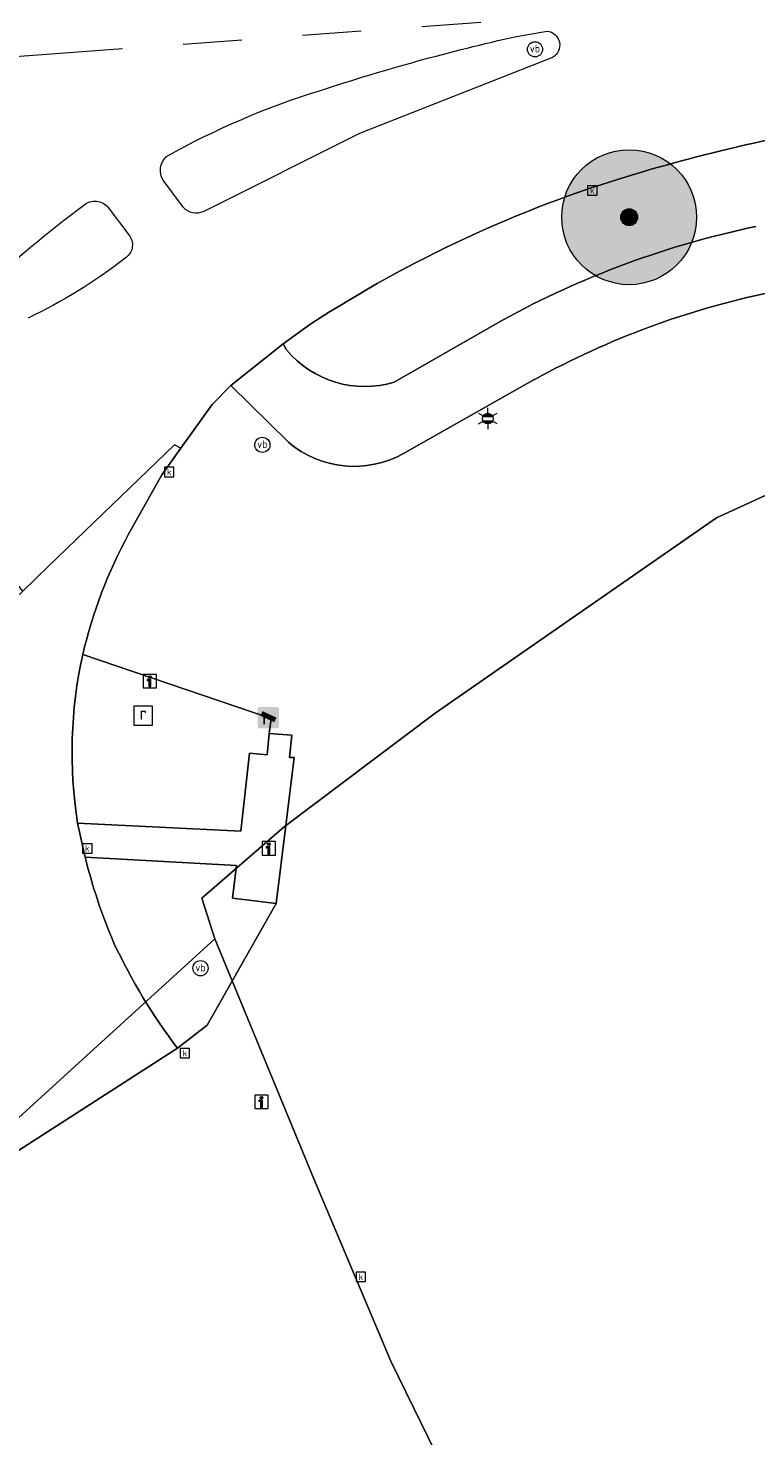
# Model space of a CAD drawing. Header units: metres. Extents: x 163628 to 167855, y 402678 to 405435.
# Tile 51 of 256: x 164157 to 164179, y 402999 to 403041. Entities that reach past the tile are written whole.
import ezdxf
from ezdxf.enums import TextEntityAlignment as Align

# ---------------------------------------------------------------- set-up
doc = ezdxf.new("R2010")
doc.units = ezdxf.units.M
doc.linetypes.add('X-CA190022.004-UO-WHM_Riolering gemeente_NLCS_v0.2$0$RI-GWA', pattern=[18.45, 6, -1.8, 1.75, -1.8, 1.75, -1.8, 1.75, -1.8])
doc.layers.get('0').update_dxf_attribs({"lineweight": 25})
for name, color, linetype, lineweight in [('X-CA190022.004-UO-BGT_Ondergrond$0$GE_314_WGDRijbaanLokaleweg_Vlak_GEM', 253, 'Continuous', 9), ('X-CA190022.004-UO-BGT_Ondergrond$0$GE_316_WGDFietspad_Vlak_GEM', 253, 'Continuous', 9), ('X-CA190022.004-UO-BGT_Ondergrond$0$GE_317_WGDVoetpad_Vlak_GEM', 253, 'Continuous', 9), ('X-CA190022.004-UO-BGT_Ondergrond$0$GE_322_WGDInrit_Vlak_GEM', 253, 'Continuous', 9), ('X-CA190022.004-UO-BGT_Ondergrond$0$GE_353_OWGVerkeerseiland_openverharding_GEM', 253, 'Continuous', 9), ('X-CA190022.004-UO-BGT_Ondergrond$0$GE_367_OWGBerm_groenvoorziening_grasenk_GEM', 253, 'Continuous', 9), ('X-CA190022.004-UO-BGT_Ondergrond$0$GE_401_OTDErf_Vlak_GEM', 253, 'Continuous', 9), ('X-CA190022.004-UO-BGT_Ondergrond$0$GE_477_BTDGroenvoorziening_Vlak_GEM', 253, 'Continuous', 9), ('X-CA190022.004-UO-BGT_Ondergrond$0$GE_491_VGOHaag_Inrichtend_Vlak_GEM', 253, 'Continuous', 9), ('X-CA190022.004-UO-BGT_Ondergrond$0$GE_811_BRDInformatiebord_Punt_GEM', 253, 'Continuous', 9), ('X-CA190022.004-UO-BGT_Ondergrond$0$GE_814_BRDVerkeersbord_Punt_GEM', 253, 'Continuous', 9), ('X-CA190022.004-UO-BGT_Ondergrond$0$GE_861_PALLichtmast_Punt_GEM', 253, 'Continuous', 9), ('X-CA190022.004-UO-BGT_Ondergrond$0$GE_885_PutInspectieofRioolput_Punt_GEM', 253, 'Continuous', 9), ('X-CA190022.004-UO-BGT_Ondergrond$0$GE_886_PutKolk_Punt_GEM', 253, 'Continuous', 9), ('X-CA190022.004-UO-BGT_Ondergrond$0$GE_891_SNSCamera_Punt_GEM', 253, 'Continuous', 9), ('X-CA190022.004-UO-BGT_Ondergrond$0$N-WE-IE-MEUBILAIR_WEGMEUBILAIR_VERKEERSBORD-S', 253, 'Continuous', 9), ('X-CA190022.004-UO-BGT_Ondergrond$0$N-WE-RI-PUT_INSPECTIE-S', 253, 'Continuous', 9), ('X-CA190022.004-UO-KAD_Percelen$0$B-WE-KG-GRENS_PERCEEL-GV', 150, 'Continuous', 9), ('X-CA190022.004-UO-WHM_Riolering gemeente_NLCS_v0.2$0$B-WE-RI-GWA_TRANSPORTLEIDING-G', 214, 'X-CA190022.004-UO-WHM_Riolering gemeente_NLCS_v0.2$0$RI-GWA', 15)]:
    doc.layers.add(name, color=color, linetype=linetype, lineweight=lineweight)
doc.layers.add('X-CA190022.004-UO-DWM_Beplanting$0$B-WE-GR-BOOM-S AFKOMSTIG UIT BOMENBESTAND GEMEENTE', color=252, linetype='Continuous')
doc.layers.add('X-CA190022.004-UO-DWM_Beplanting$0$N-GV-GR-GRAS-A-200', color=7, linetype='Continuous')
doc.styles.add('X-CA190022.004-UO-BGT_Ondergrond$0$NLCS-ISO', font='NLCS-ISO.ttf')

# ---------------------------------------------------------------- blocks, each defined once
blk = doc.blocks.new('X-CA190022.004-UO-BGT_Ondergrond$0$SRI-KOLK-SO')
at = {"color": 0, "linetype": 'ByBlock', "lineweight": 18}
blk.add_lwpolyline([(-1.125, -1.125), (1.125, -1.125), (1.125, 1.125), (-1.125, 1.125)], close=True, dxfattribs=at)
at = {"color": 0, "linetype": 'ByBlock', "lineweight": 18, "style": 'X-CA190022.004-UO-BGT_Ondergrond$0$NLCS-ISO'}
blk.add_text('k', height=1.5, dxfattribs=at).set_placement((0, 0), align=Align.MIDDLE_CENTER)
blk = doc.blocks.new('X-CA190022.004-UO-BGT_Ondergrond$0$IMGEOKolk')
at = {"xscale": 5, "yscale": 5, "zscale": 5}
blk.add_blockref('X-CA190022.004-UO-BGT_Ondergrond$0$SRI-KOLK-SO', (0, 0), dxfattribs=at)
blk = doc.blocks.new('X-CA190022.004-UO-BGT_Ondergrond$0$SIE-WEG_PAAL_VERKEERSBORD-SO')
at = {"linetype": 'ByBlock', "lineweight": 18}
blk.add_circle((0, 0), 1.5, dxfattribs=at)
at = {"linetype": 'ByBlock', "lineweight": 18, "style": 'X-CA190022.004-UO-BGT_Ondergrond$0$NLCS-ISO'}
blk.add_text('vb', height=1.5, dxfattribs=at).set_placement((0, 0.13), align=Align.MIDDLE_CENTER)
blk = doc.blocks.new('X-CA190022.004-UO-BGT_Ondergrond$0$IMGEOVerkeersbord')
at = {"xscale": 5, "yscale": 5, "zscale": 5}
blk.add_blockref('X-CA190022.004-UO-BGT_Ondergrond$0$SIE-WEG_PAAL_VERKEERSBORD-SO', (0, 0), dxfattribs=at)
blk = doc.blocks.new('X-CA190022.004-UO-BGT_Ondergrond$0$SRI-PUT_INSPECTIEPUT_RIOOLPUT-SO')
at = {"color": 0, "linetype": 'ByBlock', "lineweight": 18}
blk.add_lwpolyline([(-1.12, -1.12), (1.12, -1.12), (1.12, 1.12), (-1.12, 1.12)], close=True, dxfattribs=at)
at = {"color": 0, "linetype": 'ByBlock', "lineweight": 18, "style": 'X-CA190022.004-UO-BGT_Ondergrond$0$NLCS-ISO'}
blk.add_text('r', height=1.5, dxfattribs=at).set_placement((0, 0.28), align=Align.MIDDLE_CENTER)
blk = doc.blocks.new('X-CA190022.004-UO-BGT_Ondergrond$0$IMGEOInspectierioolput')
at = {"layer": 'X-CA190022.004-UO-BGT_Ondergrond$0$N-WE-RI-PUT_INSPECTIE-S', "xscale": 10, "yscale": 10, "zscale": 10}
blk.add_blockref('X-CA190022.004-UO-BGT_Ondergrond$0$SRI-PUT_INSPECTIEPUT_RIOOLPUT-SO', (0, 0), dxfattribs=at)
blk = doc.blocks.new('X-CA190022.004-UO-BGT_Ondergrond$0$N-SIE-WEG_LICHTMAST-SO')
h = blk.add_hatch(color=256)
h.paths.add_polyline_path([(1.16, 0.5, 0.658505), (-1.16, 0.5)])
h.paths.add_polyline_path([(-1.16, -0.5, 0.658505), (1.16, -0.5)])
at = {"flags": 128}
for points in [[(-2.19, 1.27), (-1.1, 0.63)], [(-1.16, 0.5), (1.16, 0.5)], [(0, 1.27), (0, 2.53)], [(1.1, 0.63), (2.19, 1.27)], [(-2.19, -1.27), (-1.1, -0.63)], [(-1.16, -0.5), (1.16, -0.5)], [(0, -1.27), (0, -2.53)], [(2.19, -1.27), (1.1, -0.63)]]:
    blk.add_lwpolyline(points, dxfattribs=at)
at = {"ltscale": 0.5}
blk.add_circle((0, 0), 1.27, dxfattribs=at)
at = {"style": 'X-CA190022.004-UO-BGT_Ondergrond$0$NLCS-ISO'}
blk.add_attdef('TYPE', text='', height=1.8, dxfattribs=at).set_placement((0, 2.53), align=Align.BOTTOM_CENTER)
blk = doc.blocks.new('X-CA190022.004-UO-BGT_Ondergrond$0$IMGEOLichtmastpaal')
at = {"xscale": 5, "yscale": 5, "zscale": 5}
blk.add_blockref('X-CA190022.004-UO-BGT_Ondergrond$0$N-SIE-WEG_LICHTMAST-SO', (0, 6.4), dxfattribs=at)
blk = doc.blocks.new('*U24')
at = {"layer": 'X-CA190022.004-UO-BGT_Ondergrond$0$GE_891_SNSCamera_Punt_GEM'}
h = blk.add_hatch(color=194, dxfattribs=at)
edge = h.paths.add_edge_path()
edge.add_spline(control_points=[(-15.8, -13.5), (-15.8, -15.3), (-13.5, -15.8)], knot_values=[0, 0, 0, 1, 1, 1], degree=2, periodic=0)
edge.add_line((-13.5, -15.8), (13.5, -15.8))
edge.add_spline(control_points=[(13.5, -15.8), (15.3, -15.8), (15.8, -13.5)], knot_values=[0, 0, 0, 1, 1, 1], degree=2, periodic=0)
edge.add_line((15.8, -13.5), (15.8, 13.5))
edge.add_spline(control_points=[(15.8, 13.5), (15.8, 15.3), (13.5, 15.8)], knot_values=[0, 0, 0, 1, 1, 1], degree=2, periodic=0)
edge.add_line((13.5, 15.8), (-13.5, 15.8))
edge.add_spline(control_points=[(-13.5, 15.8), (-15.3, 15.8), (-15.8, 13.5)], knot_values=[0, 0, 0, 1, 1, 1], degree=2, periodic=0)
edge.add_line((-15.8, 13.5), (-15.8, -13.5))
blk = doc.blocks.new('X-CA190022.004-UO-BGT_Ondergrond$0$IMGEOSensorcamera')
at = {"layer": 'X-CA190022.004-UO-BGT_Ondergrond$0$GE_891_SNSCamera_Punt_GEM'}
h = blk.add_hatch(color=0, dxfattribs=at)
edge = h.paths.add_edge_path()
edge.add_spline(control_points=[(8.7, -6.6), (11.9, 0.1), (11.9, 0.3)], knot_values=[0, 0, 0, 1, 1, 1], degree=2, periodic=0)
edge.add_line((11.9, 0.3), (-8.7, 9.9))
edge.add_spline(control_points=[(-8.7, 9.9), (-11.7, 3.6), (-11.9, 2.9)], knot_values=[0, 0, 0, 1, 1, 1], degree=2, periodic=0)
edge.add_spline(control_points=[(-11.9, 2.9), (-8, 1.4), (-7.7, 0.9)], knot_values=[0, 0, 0, 1, 1, 1], degree=2, periodic=0)
edge.add_line((-7.7, 0.9), (-7.7, -9.9))
edge.add_line((-7.7, -9.9), (-5, -9.9))
edge.add_line((-5, -9.9), (-5, -0.5))
edge.add_spline(control_points=[(-5, -0.5), (-5, -0.3), (-4.8, -0.3)], knot_values=[0, 0, 0, 1, 1, 1], degree=2, periodic=0)
edge.add_line((-4.8, -0.3), (8.7, -6.6))
at = {"layer": 'X-CA190022.004-UO-BGT_Ondergrond$0$GE_891_SNSCamera_Punt_GEM', "color": 0}
blk.add_blockref('*U24', (0, 0), dxfattribs=at)
blk = doc.blocks.new('X-CA190022.004-UO-BGT_Ondergrond$0$SIE-WEG_VERKEERSBORD_INFORMATIE-SO')
at = {"linetype": 'ByBlock', "lineweight": 18}
h = blk.add_hatch(color=0, dxfattribs=at)
h.dxf.hatch_style = 1
h.paths.add_polyline_path([(0.32, 0.49), (-0.82, 0.49), (-0.82, 0.19), (-0.32, 0.19), (-0.32, -1.62), (0.32, -1.62)])
h = blk.add_hatch(color=0, dxfattribs=at)
h.dxf.hatch_style = 1
edge = h.paths.add_edge_path()
edge.add_arc((0, 1.25), 0.373, 0, 360)
at = {"color": 0, "linetype": 'ByBlock', "lineweight": 18}
for points in [[(-2, -2), (2, -2), (2, 2), (-2, 2)], [(0.32, 0.49), (-0.82, 0.49), (-0.82, 0.19), (-0.32, 0.19), (-0.32, -1.62), (0.32, -1.62)]]:
    blk.add_lwpolyline(points, close=True, dxfattribs=at)
blk.add_circle((0, 1.25), 0.373, dxfattribs=at)
blk = doc.blocks.new('X-CA190022.004-UO-BGT_Ondergrond$0$IMGEOInformatiebord')
at = {"layer": 'X-CA190022.004-UO-BGT_Ondergrond$0$N-WE-IE-MEUBILAIR_WEGMEUBILAIR_VERKEERSBORD-S', "xscale": 5, "yscale": 5, "zscale": 5}
blk.add_blockref('X-CA190022.004-UO-BGT_Ondergrond$0$SIE-WEG_VERKEERSBORD_INFORMATIE-SO', (0, 0), dxfattribs=at)
blk = doc.blocks.new('X-CA190022.004-UO-DWM_Beplanting$0$SGR-BOOM_01-SO')
at = {"linetype": 'ByBlock', "lineweight": 18}
h = blk.add_hatch(color=0, dxfattribs=at)
h.dxf.hatch_style = 1
edge = h.paths.add_edge_path()
edge.add_arc((0, 0), 0.25, 0, 360)
at = {"color": 0, "linetype": 'ByBlock', "lineweight": 18}
for radius in [2, 0.25]:
    blk.add_circle((0, 0), radius, dxfattribs=at)
blk = doc.blocks.new('X-CA190022.004-UO-DWM_Beplanting$0$IMGEOBoom')
at = {"transparency": 33554457}
h = blk.add_hatch(color=256, dxfattribs=at)
h.dxf.hatch_style = 1
edge = h.paths.add_edge_path()
edge.add_arc((0, 0), 100, 0, 360)
edge = h.paths.add_edge_path(flags=17)
edge.add_arc((0, 0), 12.5, 0, 360)
h = blk.add_hatch()
h.set_pattern_fill('ANGLE', color=256)
h.set_pattern_definition([(0, (0, 0), (0, 6.985), [5.08, -1.905]), (90, (0, 0), (-6.985, 4e-16), [5.08, -1.905])])
edge = h.paths.add_edge_path(flags=17)
edge.add_arc((0, 0), 12.5, 0, 360)
at = {"layer": 'X-CA190022.004-UO-DWM_Beplanting$0$N-GV-GR-GRAS-A-200'}
h = blk.add_hatch(color=256, dxfattribs=at)
h.dxf.hatch_style = 1
edge = h.paths.add_edge_path(flags=17)
edge.add_arc((0, 0), 12.5, 0, 360)
at = {"xscale": 50, "yscale": 50, "zscale": 50}
blk.add_blockref('X-CA190022.004-UO-DWM_Beplanting$0$SGR-BOOM_01-SO', (0, 0), dxfattribs=at)

msp = doc.modelspace()

# ---------------------------------------------------------------- linework, layer by layer
at = {"layer": 'X-CA190022.004-UO-BGT_Ondergrond$0$GE_314_WGDRijbaanLokaleweg_Vlak_GEM', "flags": 128}
for points in [[(164171.491, 403040.931), (164172.399, 403041.084)], [(164172.56, 403040.306), (164166.833, 403038.05), (164162.2, 403035.731)], [(164165.393, 403032.404), (164164.573, 403031.81), (164163.015, 403030.582), (164162.469, 403030.017), (164161.539, 403028.724), (164161.344, 403028.816), (164157.624, 403025.233), (164156.849, 403024.486), (164146.871, 403037.084), (164148.288, 403038.179)], [(164161.616, 403035.857), (164161.007, 403036.664)], [(164159.381, 403035.854), (164160.021, 403035.008)]]:
    msp.add_lwpolyline(points, dxfattribs=at)
at = {"layer": 'X-CA190022.004-UO-BGT_Ondergrond$0$GE_314_WGDRijbaanLokaleweg_Vlak_GEM', "extrusion": (0, 0, -1)}
for centre, radius, start, end in [((-164172.356, 403040.67), 0.417, 95.8738, 240.7426), ((-164184.999, 402980.616), 61.809, 71.7852, 77.37617), ((-164172.439, 403017.278), 23.063, 60.5754, 72.9548), ((-164161.488, 403036.952), 0.561, 329.0581, 47.4763), ((-164158.985, 403035.533), 0.51, 50.0925, 140.9677), ((-164177.38, 403010.48), 31.59, 46.3593, 53.6536), ((-164161.995, 403036.198), 0.51, 246.2896, 318.0606), ((-164159.628, 403034.749), 0.471, 146.5918, 237.3351), ((-164150.28, 403046.692), 15.635, 232.1136, 244.5226)]:
    msp.add_arc(centre, radius, start, end, dxfattribs=at)
at = {"layer": 'X-CA190022.004-UO-BGT_Ondergrond$0$GE_314_WGDRijbaanLokaleweg_Vlak_GEM'}
for centre, radius, start, end in [((164188.902, 402990.756), 48.14, 97.3851, 106.9056), ((164185.405, 403001.715), 36.638, 106.6579, 123.1085)]:
    msp.add_arc(centre, radius, start, end, dxfattribs=at)
at = {"layer": 'X-CA190022.004-UO-BGT_Ondergrond$0$GE_316_WGDFietspad_Vlak_GEM', "flags": 128}
for points in [[(164167.863, 403030.676), (164171.077, 403032.518)], [(164164.727, 403028.895), (164163.015, 403030.582), (164164.573, 403031.81), (164164.669, 403031.633)], [(164172.034, 403030.762), (164168.141, 403028.562)]]:
    msp.add_lwpolyline(points, dxfattribs=at)
at = {"layer": 'X-CA190022.004-UO-BGT_Ondergrond$0$GE_316_WGDFietspad_Vlak_GEM', "extrusion": (0, 0, -1)}
for centre, radius, start, end in [((-164184.134, 403008.734), 27.132, 61.2346, 78.2125), ((-164166.675, 403031.198), 3.017, 240.9215, 310.2205)]:
    msp.add_arc(centre, radius, start, end, dxfattribs=at)
at = {"layer": 'X-CA190022.004-UO-BGT_Ondergrond$0$GE_316_WGDFietspad_Vlak_GEM'}
for centre, radius, start, end in [((164184.127, 403008.753), 25.112, 101.764, 118.787), ((164166.994, 403033.585), 3.036, 220.0178, 286.6232)]:
    msp.add_arc(centre, radius, start, end, dxfattribs=at)
at = {"layer": 'X-CA190022.004-UO-BGT_Ondergrond$0$GE_317_WGDVoetpad_Vlak_GEM', "flags": 128}
msp.add_lwpolyline([(164164.153, 403020.261), (164164.832, 403020.209), (164164.755, 403019.549), (164164.9, 403019.546), (164164.651, 403017.53), (164164.366, 403015.22), (164163.069, 403015.377), (164163.182, 403016.346), (164158.698, 403016.598), (164158.473, 403017.603), (164163.313, 403017.37), (164163.574, 403019.68), (164164.095, 403019.625), (164164.153, 403020.261)], dxfattribs=at)
at = {"layer": 'X-CA190022.004-UO-BGT_Ondergrond$0$GE_322_WGDInrit_Vlak_GEM', "flags": 128}
for points in [[(164156.437, 403024.09), (164156.849, 403024.486), (164157.624, 403025.233), (164161.344, 403028.816), (164161.539, 403028.724), (164160.97, 403027.934), (164159.982, 403026.17)], [(164158.473, 403017.603), (164158.698, 403016.598)], [(164161.435, 403010.93), (164154.267, 403006.324), (164153.746, 403007.099)]]:
    msp.add_lwpolyline(points, dxfattribs=at)
at = {"layer": 'X-CA190022.004-UO-BGT_Ondergrond$0$GE_322_WGDInrit_Vlak_GEM'}
for centre, radius, start, end in [((164172.736, 403019.275), 14.498, 151.6044, 166.7428), ((164171.744, 403019.703), 13.436, 167.5478, 188.9906), ((164174.359, 403020.418), 16.12, 193.7059, 203.2852), ((164175.416, 403021.508), 17.532, 205.1943, 217.1112)]:
    msp.add_arc(centre, radius, start, end, dxfattribs=at)
at = {"layer": 'X-CA190022.004-UO-BGT_Ondergrond$0$GE_353_OWGVerkeerseiland_openverharding_GEM', "flags": 128}
for points in [[(164171.491, 403040.931), (164172.399, 403041.084)], [(164172.56, 403040.306), (164166.833, 403038.05), (164162.2, 403035.731)], [(164161.616, 403035.857), (164161.007, 403036.664)], [(164159.381, 403035.854), (164160.021, 403035.008)]]:
    msp.add_lwpolyline(points, dxfattribs=at)
at = {"layer": 'X-CA190022.004-UO-BGT_Ondergrond$0$GE_353_OWGVerkeerseiland_openverharding_GEM', "extrusion": (0, 0, -1)}
for centre, radius, start, end in [((-164172.356, 403040.67), 0.417, 95.8738, 240.7426), ((-164184.999, 402980.616), 61.809, 71.7852, 77.37617), ((-164172.439, 403017.278), 23.063, 60.5754, 72.9548), ((-164161.488, 403036.952), 0.561, 329.0581, 47.4763), ((-164158.985, 403035.533), 0.51, 50.0925, 140.9677), ((-164177.38, 403010.48), 31.59, 46.3593, 53.6536), ((-164161.995, 403036.198), 0.51, 246.2896, 318.0606), ((-164159.628, 403034.749), 0.471, 146.5918, 237.3351), ((-164150.28, 403046.692), 15.635, 232.1136, 244.5226)]:
    msp.add_arc(centre, radius, start, end, dxfattribs=at)
at = {"layer": 'X-CA190022.004-UO-BGT_Ondergrond$0$GE_367_OWGBerm_groenvoorziening_grasenk_GEM', "flags": 128}
for points in [[(164158.624, 403022.6), (164164.214, 403020.702), (164164.153, 403020.261)], [(164164.153, 403020.261), (164164.095, 403019.625), (164163.574, 403019.68), (164163.313, 403017.37), (164158.473, 403017.603)], [(164158.698, 403016.598), (164163.182, 403016.346), (164163.069, 403015.377), (164164.366, 403015.22)], [(164164.366, 403015.22), (164162.314, 403011.611), (164161.435, 403010.93)]]:
    msp.add_lwpolyline(points, dxfattribs=at)
at = {"layer": 'X-CA190022.004-UO-BGT_Ondergrond$0$GE_367_OWGBerm_groenvoorziening_grasenk_GEM', "extrusion": (0, 0, -1)}
for centre, radius, start, end in [((-164171.744, 403019.703), 13.436, 351.0094, 12.4522), ((-164174.359, 403020.418), 16.12, 336.7148, 346.2941), ((-164175.416, 403021.508), 17.532, 322.8888, 334.8057)]:
    msp.add_arc(centre, radius, start, end, dxfattribs=at)
at = {"layer": 'X-CA190022.004-UO-BGT_Ondergrond$0$GE_401_OTDErf_Vlak_GEM', "flags": 128}
for points in [[(164159.982, 403026.17), (164160.97, 403027.934), (164161.539, 403028.724), (164162.469, 403030.017), (164163.015, 403030.582), (164164.727, 403028.895)], [(164168.141, 403028.562), (164172.034, 403030.762)], [(164156.156, 402997.472), (164155.976, 402998.149), (164153.977, 403005.651), (164153.777, 403006.11), (164154.267, 403006.324), (164161.435, 403010.93), (164162.314, 403011.611), (164164.366, 403015.22), (164164.651, 403017.53), (164164.9, 403019.546), (164164.755, 403019.549), (164164.832, 403020.209), (164164.153, 403020.261), (164164.214, 403020.702), (164158.624, 403022.6)]]:
    msp.add_lwpolyline(points, dxfattribs=at)
at = {"layer": 'X-CA190022.004-UO-BGT_Ondergrond$0$GE_401_OTDErf_Vlak_GEM', "extrusion": (0, 0, -1)}
for centre, radius, start, end in [((-164184.127, 403008.753), 25.112, 61.213, 78.236), ((-164172.736, 403019.275), 14.498, 13.2572, 28.3956)]:
    msp.add_arc(centre, radius, start, end, dxfattribs=at)
at = {"layer": 'X-CA190022.004-UO-BGT_Ondergrond$0$GE_401_OTDErf_Vlak_GEM'}
msp.add_arc((164166.675, 403031.198), 3.017, 229.7795, 299.0785, dxfattribs=at)
at = {"layer": 'X-CA190022.004-UO-BGT_Ondergrond$0$GE_477_BTDGroenvoorziening_Vlak_GEM', "flags": 128}
for points in [[(164164.669, 403031.633), (164164.573, 403031.81), (164165.393, 403032.404)], [(164171.077, 403032.518), (164167.863, 403030.676)]]:
    msp.add_lwpolyline(points, dxfattribs=at)
at = {"layer": 'X-CA190022.004-UO-BGT_Ondergrond$0$GE_477_BTDGroenvoorziening_Vlak_GEM', "extrusion": (0, 0, -1)}
for centre, radius, start, end in [((-164188.902, 402990.756), 48.14, 73.0944, 82.6149), ((-164185.405, 403001.715), 36.638, 56.8915, 73.3421), ((-164166.994, 403033.585), 3.036, 253.3768, 319.9822)]:
    msp.add_arc(centre, radius, start, end, dxfattribs=at)
at = {"layer": 'X-CA190022.004-UO-BGT_Ondergrond$0$GE_477_BTDGroenvoorziening_Vlak_GEM'}
msp.add_arc((164184.134, 403008.734), 27.132, 101.7875, 118.7654, dxfattribs=at)
at = {"layer": 'X-CA190022.004-UO-BGT_Ondergrond$0$GE_491_VGOHaag_Inrichtend_Vlak_GEM', "flags": 128}
for points in [[(164164.669, 403031.633), (164164.573, 403031.81), (164165.393, 403032.404)], [(164171.077, 403032.518), (164167.863, 403030.676)]]:
    msp.add_lwpolyline(points, dxfattribs=at)
at = {"layer": 'X-CA190022.004-UO-BGT_Ondergrond$0$GE_491_VGOHaag_Inrichtend_Vlak_GEM', "extrusion": (0, 0, -1)}
for centre, radius, start, end in [((-164188.902, 402990.756), 48.14, 73.0944, 82.6149), ((-164185.405, 403001.715), 36.638, 56.8915, 73.3421), ((-164166.994, 403033.585), 3.036, 253.3768, 319.9822)]:
    msp.add_arc(centre, radius, start, end, dxfattribs=at)
at = {"layer": 'X-CA190022.004-UO-BGT_Ondergrond$0$GE_491_VGOHaag_Inrichtend_Vlak_GEM'}
msp.add_arc((164184.134, 403008.734), 27.132, 101.7875, 118.7654, dxfattribs=at)
at = {"layer": 'X-CA190022.004-UO-KAD_Percelen$0$B-WE-KG-GRENS_PERCEEL-GV', "flags": 128}
for points in [[(164308.493, 403042.908), (164235.154, 403038.085), (164201.809, 403035.777), (164188.997, 403031.962), (164177.424, 403026.658), (164169.081, 403020.866), (164164.603, 403017.496), (164162.154, 403015.382), (164162.54, 403014.177), (164165.479, 403007.061), (164167.763, 403001.649), (164171.12, 402994.807), (164174.967, 402987.04), (164177.342, 402982.101), (164180.826, 402976.33), (164189.018, 402962.239), (164194.707, 402954.998), (164202.518, 402947.302), (164218.106, 402931.816), (164240.959, 402910.27), (164317.207, 402918.61)], [(164152.568, 403005.093), (164162.54, 403014.177), (164162.154, 403015.382), (164164.603, 403017.496), (164169.081, 403020.866), (164177.424, 403026.658), (164188.997, 403031.962)], [(164171.12, 402994.807), (164167.763, 403001.649), (164165.479, 403007.061), (164162.54, 403014.177), (164152.568, 403005.093), (164155.569, 402999.02)]]:
    msp.add_lwpolyline(points, dxfattribs=at)
at = {"layer": 'X-CA190022.004-UO-WHM_Riolering gemeente_NLCS_v0.2$0$B-WE-RI-GWA_TRANSPORTLEIDING-G'}
msp.add_line((164153.824, 403040.128), (164219.872, 403044.992), dxfattribs=at)

# ---------------------------------------------------------------- block references
at = {"layer": 'X-CA190022.004-UO-BGT_Ondergrond$0$GE_811_BRDInformatiebord_Punt_GEM', "xscale": 0.02, "yscale": 0.02, "zscale": 0.02}
for p in [(164160.615, 403021.812), (164164.144, 403016.854), (164163.928, 403009.339)]:
    msp.add_blockref('X-CA190022.004-UO-BGT_Ondergrond$0$IMGEOInformatiebord', p, dxfattribs=at)
at = {"layer": 'X-CA190022.004-UO-BGT_Ondergrond$0$GE_814_BRDVerkeersbord_Punt_GEM', "xscale": 0.03, "yscale": 0.03, "zscale": 0.02}
for p in [(164172.04, 403040.547), (164163.953, 403028.818), (164162.118, 403013.301)]:
    msp.add_blockref('X-CA190022.004-UO-BGT_Ondergrond$0$IMGEOVerkeersbord', p, dxfattribs=at)
at = {"layer": 'X-CA190022.004-UO-BGT_Ondergrond$0$GE_861_PALLichtmast_Punt_GEM', "xscale": 0.025, "yscale": 0.025, "zscale": 0.025}
msp.add_blockref('X-CA190022.004-UO-BGT_Ondergrond$0$IMGEOLichtmastpaal', (164170.64, 403029.437), dxfattribs=at)
at = {"layer": 'X-CA190022.004-UO-BGT_Ondergrond$0$GE_885_PutInspectieofRioolput_Punt_GEM', "xscale": 0.025, "yscale": 0.025, "zscale": 0.025}
msp.add_blockref('X-CA190022.004-UO-BGT_Ondergrond$0$IMGEOInspectierioolput', (164160.417, 403020.79), dxfattribs=at)
at = {"layer": 'X-CA190022.004-UO-BGT_Ondergrond$0$GE_886_PutKolk_Punt_GEM', "xscale": 0.025, "yscale": 0.025, "zscale": 0.025}
for p in [(164173.74, 403036.359), (164161.189, 403028.013), (164158.76, 403016.853), (164161.656, 403010.781), (164166.875, 403004.152)]:
    msp.add_blockref('X-CA190022.004-UO-BGT_Ondergrond$0$IMGEOKolk', p, dxfattribs=at)
at = {"layer": 'X-CA190022.004-UO-BGT_Ondergrond$0$GE_891_SNSCamera_Punt_GEM', "xscale": 0.02, "yscale": 0.02, "zscale": 0.02}
msp.add_blockref('X-CA190022.004-UO-BGT_Ondergrond$0$IMGEOSensorcamera', (164164.132, 403020.726), dxfattribs=at)
at = {"layer": 'X-CA190022.004-UO-DWM_Beplanting$0$B-WE-GR-BOOM-S AFKOMSTIG UIT BOMENBESTAND GEMEENTE', "xscale": 0.02, "yscale": 0.02, "zscale": 0.02}
msp.add_blockref('X-CA190022.004-UO-DWM_Beplanting$0$IMGEOBoom', (164174.832, 403035.568), dxfattribs=at)

doc.saveas('drawing.dxf')
